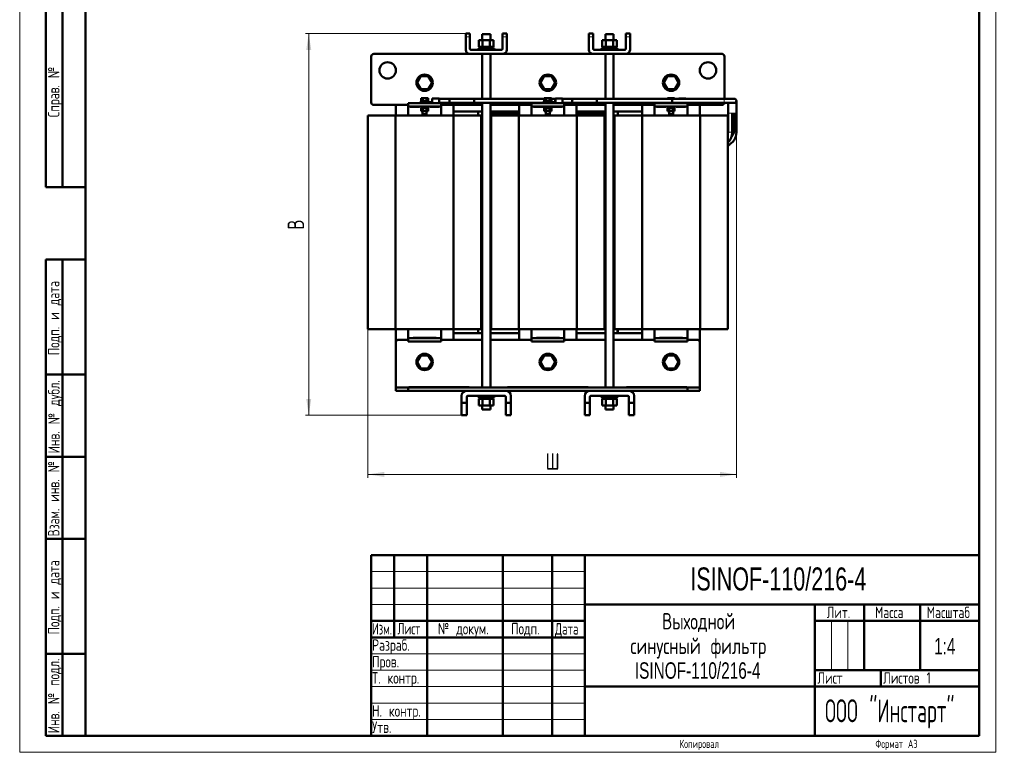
# Model space of a CAD drawing. Header units: millimetres. Extents: x 0 to 1198, y 0 to 1680.
# Tile 1 of 2: x 0 to 1198, y 0 to 892. Entities that reach past the tile are written whole.
import ezdxf

# ---------------------------------------------------------------- set-up
doc = ezdxf.new("R2010")
doc.units = ezdxf.units.MM
doc.header["$LTSCALE"] = 4
doc.linetypes.add('SLD-Сплошная', pattern=[0])
doc.styles.add('SLDTEXTSTYLE0', font='TXT', dxfattribs={"width": 0.7})
doc.styles.add('SLDTEXTSTYLE1', font='TXT', dxfattribs={"width": 0.7, "bigfont": 'bigfont'})
doc.styles.add('SLDTEXTSTYLE2', font='TXT', dxfattribs={"width": 0.705079, "bigfont": 'bigfont'})
doc.styles.add('SLDTEXTSTYLE3', font='TXT', dxfattribs={"width": 0.648852, "bigfont": 'bigfont'})
doc.styles.add('SLDTEXTSTYLE4', font='TXT', dxfattribs={"width": 0.632021, "bigfont": 'bigfont'})
doc.styles.add('SLDTEXTSTYLE5', font='TXT', dxfattribs={"width": 0.625377, "bigfont": 'bigfont'})
doc.styles.add('SLDTEXTSTYLE6', font='TXT', dxfattribs={"width": 0.583291, "bigfont": 'bigfont'})
doc.dimstyles.new('SLDDIMSTYLE0', dxfattribs={"dimtxt": 20, "dimasz": 20, "dimexe": 0, "dimexo": 0.0625, "dimgap": 5, "dimtad": 2, "dimdec": 1, "dimrnd": 1e-09, "dimzin": 12, "dimdsep": 46, "dimtxsty": 'SLDTEXTSTYLE0', "dimsah": 1, "dimcen": 0.09, "dimadec": 0, "dimazin": 3, "dimtfac": 1, "dimtdec": 3, "dimtofl": 0, "dimtmove": 0, "dimatfit": 3, "dimfxl": 0, "dimfrac": 2, "dimtolj": 1, "dimtzin": 12, "dimarcsym": 0})

# ---------------------------------------------------------------- blocks, each defined once
blk = doc.blocks.new('SW_NOTE_0')
at = {"color": 0, "linetype": 'Continuous', "lineweight": 0, "char_height": 20, "attachment_point": 2}
for s, insert, style in [('Выходной', (46.3, 25.7), 'SLDTEXTSTYLE1'), ('синусный фильтр', (45.9, -4.3), 'SLDTEXTSTYLE1'), ('ISINOF-110/216-4', (45.1, -34.3), 'SLDTEXTSTYLE0')]:
    blk.add_mtext(s, dxfattribs=dict(at, insert=insert, style=style))
blk = doc.blocks.new('_D')
at = {"color": 7, "linetype": 'SLD-Сплошная', "lineweight": 0}
for p, q in [((872.3, 778.2), (872.3, 334.4)), ((423.8, 515.3), (423.8, 334.4)), ((423.8, 338.4), (872.3, 338.4))]:
    blk.add_line(p, q, dxfattribs=at)
at = {"color": 7, "linetype": 'SLD-Сплошная', "lineweight": 18}
for points in [[(423.8, 338.4), (443.8, 335.3), (443.8, 341.5)], [(872.3, 338.4), (852.3, 341.5), (852.3, 335.3)]]:
    blk.add_solid(points, dxfattribs=at)
at = {"color": 7, "linetype": 'SLD-Сплошная', "lineweight": 18, "insert": (640.3, 364.2), "char_height": 20, "attachment_point": 1, "style": 'SLDTEXTSTYLE1'}
blk.add_mtext('Ш', dxfattribs=at)
blk = doc.blocks.new('_D_1')
at = {"color": 7, "linetype": 'SLD-Сплошная', "lineweight": 0}
for p, q in [((542.8, 875.3), (347.8, 875.3)), ((351.8, 410.4), (351.8, 875.3)), ((537.8, 410.4), (347.8, 410.4))]:
    blk.add_line(p, q, dxfattribs=at)
at = {"color": 7, "linetype": 'SLD-Сплошная', "lineweight": 18}
for points in [[(351.8, 875.3), (348.8, 855.3), (354.9, 855.3)], [(351.8, 410.4), (354.9, 430.4), (348.8, 430.4)]]:
    blk.add_solid(points, dxfattribs=at)
at = {"color": 7, "linetype": 'SLD-Сплошная', "lineweight": 18, "insert": (326.1, 636.4), "char_height": 20, "attachment_point": 1, "rotation": 90, "style": 'SLDTEXTSTYLE1'}
blk.add_mtext('В', dxfattribs=at)

msp = doc.modelspace()

# ---------------------------------------------------------------- linework, layer by layer
at = {"color": 7, "linetype": 'SLD-Сплошная', "lineweight": 18}
for p, q in [((0, 1680), (0, 0)), ((1188, 1680), (1188, 0)), ((428, 220), (688, 220)), ((428, 200), (688, 200)), ((428, 180), (688, 180)), ((988, 160), (988, 100)), ((1008, 160), (1008, 100)), ((428, 120), (688, 120)), ((428, 100), (688, 100)), ((428, 80), (688, 80)), ((428, 60), (688, 60)), ((428, 40), (688, 40)), ((0, 0), (1188, 0))]:
    msp.add_line(p, q, dxfattribs=at)
at = {"color": 7, "linetype": 'SLD-Сплошная', "lineweight": 50}
for p, q in [((80, 1660), (80, 20)), ((80, 1660), (80, 20)), ((1168, 20), (1168, 1660)), ((32, 688), (32, 1168)), ((32, 688), (32, 1168)), ((52, 688), (52, 1168)), ((52, 688), (52, 1168)), ((548.08, 875.3), (542.87, 875.3)), ((542.87, 871.14), (542.87, 875.3)), ((548.08, 871.14), (548.08, 875.3)), ((587.66, 871.14), (587.66, 875.3)), ((592.87, 875.3), (587.66, 875.3)), ((592.87, 871.14), (592.87, 875.3)), ((698.08, 875.3), (692.87, 875.3)), ((692.87, 871.14), (692.87, 875.3)), ((698.08, 871.14), (698.08, 875.3)), ((742.87, 875.3), (737.66, 875.3)), ((737.66, 871.14), (737.66, 875.3)), ((742.87, 871.14), (742.87, 875.3)), ((542.87, 871.14), (542.87, 855.55)), ((548.08, 856.6), (548.08, 871.14)), ((558.87, 859.16), (558.87, 867.16)), ((563.37, 867.16), (558.87, 867.16)), ((562.87, 874.35), (562.87, 867.16)), ((572.87, 874.35), (562.87, 874.35)), ((563.37, 859.16), (563.37, 867.16)), ((572.37, 867.16), (563.37, 867.16)), ((572.37, 859.16), (572.37, 867.16)), ((576.87, 867.16), (572.37, 867.16)), ((572.87, 867.16), (572.87, 874.35)), ((576.87, 859.16), (576.87, 867.16)), ((587.66, 871.14), (587.66, 856.6)), ((592.87, 855.55), (592.87, 871.14)), ((692.87, 871.14), (692.87, 855.55)), ((698.08, 856.6), (698.08, 871.14)), ((708.87, 859.16), (708.87, 867.16)), ((713.37, 867.16), (708.87, 867.16)), ((712.87, 874.35), (712.87, 867.16)), ((722.87, 874.35), (712.87, 874.35)), ((713.37, 859.16), (713.37, 867.16)), ((722.37, 867.16), (713.37, 867.16)), ((722.37, 859.16), (722.37, 867.16)), ((726.87, 867.16), (722.37, 867.16)), ((722.87, 867.16), (722.87, 874.35)), ((726.87, 859.16), (726.87, 867.16)), ((737.66, 871.14), (737.66, 856.6)), ((742.87, 855.55), (742.87, 871.14)), ((586.62, 855.55), (549.12, 855.55)), ((557.87, 857.16), (557.87, 855.56)), ((557.87, 857.16), (577.87, 857.16)), ((557.87, 855.56), (577.87, 855.56)), ((558.87, 859.16), (563.37, 859.16)), ((560.07, 859.16), (560.07, 857.16)), ((562.87, 855.56), (562.87, 855.55)), ((563.37, 859.16), (572.37, 859.16)), ((572.37, 859.16), (576.87, 859.16)), ((572.87, 855.55), (572.87, 855.56)), ((575.66, 857.16), (575.66, 859.16)), ((577.87, 855.56), (577.87, 857.16)), ((736.62, 855.55), (699.12, 855.55)), ((707.87, 857.16), (707.87, 855.56)), ((707.87, 857.16), (727.87, 857.16)), ((707.87, 855.56), (727.87, 855.56)), ((708.87, 859.16), (713.37, 859.16)), ((710.07, 859.16), (710.07, 857.16)), ((712.87, 855.56), (712.87, 855.55)), ((713.37, 859.16), (722.37, 859.16)), ((722.37, 859.16), (726.87, 859.16)), ((722.87, 855.55), (722.87, 855.56)), ((725.66, 857.16), (725.66, 859.16)), ((727.87, 855.56), (727.87, 857.16)), ((427.87, 847.35), (427.87, 791.35)), ((548.08, 850.35), (430.87, 850.35)), ((587.66, 850.35), (548.08, 850.35)), ((562.87, 850.35), (562.87, 795.78)), ((572.87, 795.78), (572.87, 850.35)), ((698.08, 850.35), (587.66, 850.35)), ((737.66, 850.35), (698.08, 850.35)), ((712.87, 850.35), (712.87, 795.78)), ((722.87, 795.78), (722.87, 850.35)), ((854.87, 850.35), (737.66, 850.35)), ((857.87, 795.78), (857.87, 847.35)), ((483.87, 815.35), (488.37, 823.14)), ((488.37, 807.55), (483.87, 815.35)), ((488.37, 823.14), (497.37, 823.14)), ((497.37, 823.14), (501.87, 815.35)), ((501.87, 815.35), (497.37, 807.55)), ((633.87, 815.35), (638.37, 823.14)), ((638.37, 807.55), (633.87, 815.35)), ((638.37, 823.14), (647.37, 823.14)), ((647.37, 823.14), (651.87, 815.35)), ((651.87, 815.35), (647.37, 807.55)), ((783.87, 815.35), (788.37, 823.14)), ((788.37, 807.55), (783.87, 815.35)), ((788.37, 823.14), (797.37, 823.14)), ((797.37, 823.14), (801.87, 815.35)), ((801.87, 815.35), (797.37, 807.55)), ((497.37, 807.55), (488.37, 807.55)), ((647.37, 807.55), (638.37, 807.55)), ((797.37, 807.55), (788.37, 807.55)), ((486.87, 791.65), (486.87, 790.85)), ((497.18, 791.65), (486.87, 791.65)), ((488.07, 792.69), (488.07, 791.92)), ((488.07, 792.69), (497.67, 792.69)), ((488.07, 791.92), (497.67, 791.92)), ((488.55, 796.59), (488.55, 792.75)), ((490.71, 796.59), (488.55, 796.59)), ((490.71, 792.75), (488.55, 792.75)), ((490.47, 791.92), (490.47, 791.65)), ((490.71, 792.75), (490.71, 796.59)), ((495.03, 796.59), (490.71, 796.59)), ((495.03, 792.75), (490.71, 792.75)), ((495.03, 792.75), (495.03, 796.59)), ((497.19, 796.59), (495.03, 796.59)), ((497.19, 792.75), (495.03, 792.75)), ((495.27, 791.65), (495.27, 791.92)), ((497.19, 792.75), (497.19, 796.59)), ((497.67, 791.92), (497.67, 792.69)), ((501.87, 792.25), (498.45, 791.76)), ((502.16, 791.65), (498.92, 791.07)), ((502.16, 795.78), (501.87, 795.78)), ((501.87, 795.78), (501.87, 791.82)), ((510.67, 796.24), (502.17, 796.24)), ((510.67, 795.78), (510.67, 796.24)), ((510.67, 796.24), (510.67, 795.77)), ((510.67, 796.24), (510.67, 796.24)), ((522.87, 795.78), (510.67, 795.78)), ((552.87, 795.78), (522.87, 795.78)), ((638.55, 795.78), (552.87, 795.78)), ((636.87, 791.65), (636.87, 790.85)), ((647.18, 791.65), (636.87, 791.65)), ((638.07, 792.69), (638.07, 791.92)), ((638.07, 792.69), (647.67, 792.69)), ((638.07, 791.92), (647.67, 791.92)), ((638.55, 796.59), (638.55, 792.75)), ((640.71, 796.59), (638.55, 796.59)), ((640.71, 792.75), (638.55, 792.75)), ((640.47, 791.92), (640.47, 791.65)), ((640.71, 792.75), (640.71, 796.59)), ((645.03, 796.59), (640.71, 796.59)), ((645.03, 792.75), (640.71, 792.75)), ((645.03, 792.75), (645.03, 796.59)), ((647.19, 796.59), (645.03, 796.59)), ((647.19, 792.75), (645.03, 792.75)), ((645.27, 791.65), (645.27, 791.92)), ((647.19, 792.75), (647.19, 796.59)), ((651.87, 795.78), (647.19, 795.78)), ((647.67, 791.92), (647.67, 792.69)), ((651.87, 792.25), (648.45, 791.76)), ((652.16, 791.65), (648.92, 791.07)), ((652.16, 795.78), (651.87, 795.78)), ((651.87, 795.78), (651.87, 791.82)), ((660.67, 796.24), (652.17, 796.24)), ((660.67, 796.24), (660.67, 796.24)), ((660.67, 795.78), (660.67, 796.24)), ((660.67, 796.24), (660.67, 795.77)), ((672.87, 795.78), (660.67, 795.78)), ((702.87, 795.78), (672.87, 795.78)), ((794.05, 795.78), (702.87, 795.78)), ((788.55, 795.78), (744.05, 795.78)), ((788.55, 796.59), (788.55, 795.78)), ((790.71, 796.59), (788.55, 796.59)), ((790.71, 795.78), (790.71, 796.59)), ((795.03, 796.59), (790.71, 796.59)), ((857.32, 795.78), (794.05, 795.78)), ((794.05, 790.78), (794.05, 795.78)), ((795.03, 795.78), (795.03, 796.59)), ((797.19, 796.59), (795.03, 796.59)), ((797.19, 795.78), (797.19, 796.59)), ((810.67, 796.24), (802.17, 796.24)), ((810.67, 795.78), (810.67, 796.24)), ((810.67, 796.24), (810.67, 795.78)), ((810.67, 796.24), (810.67, 796.24)), ((867.32, 795.78), (857.32, 795.78)), ((869.82, 795.78), (867.33, 795.78)), ((872.32, 778.28), (872.32, 793.28)), ((430.87, 788.35), (472.87, 788.35)), ((457.87, 788.35), (457.87, 775.35)), ((472.87, 790.35), (512.87, 790.35)), ((472.87, 790.35), (472.87, 786.35)), ((472.87, 786.35), (512.87, 786.35)), ((472.87, 785.35), (472.87, 786.35)), ((472.87, 785.35), (472.87, 775.35)), ((486.87, 790.85), (496.93, 790.85)), ((488.07, 786.27), (488.07, 785.5)), ((497.67, 786.27), (488.07, 786.27)), ((497.67, 785.5), (488.07, 785.5)), ((488.55, 784.54), (488.55, 780.7)), ((490.71, 784.54), (488.55, 784.54)), ((488.55, 780.7), (490.71, 780.7)), ((489.13, 785.5), (489.13, 784.54)), ((490.47, 790.85), (490.47, 790.35)), ((490.47, 786.35), (490.47, 786.27)), ((490.47, 780.7), (490.47, 777.19)), ((490.71, 784.54), (490.71, 780.7)), ((495.03, 784.54), (490.71, 784.54)), ((490.71, 780.7), (495.03, 780.7)), ((495.03, 784.54), (495.03, 780.7)), ((497.19, 784.54), (495.03, 784.54)), ((495.03, 780.7), (497.19, 780.7)), ((495.27, 790.35), (495.27, 790.85)), ((495.27, 786.27), (495.27, 786.35)), ((495.27, 777.19), (495.27, 780.7)), ((496.61, 784.54), (496.61, 785.5)), ((497.19, 784.54), (497.19, 780.7)), ((497.65, 790.85), (497.65, 790.85)), ((497.65, 790.85), (497.67, 790.85)), ((497.67, 785.5), (497.67, 786.27)), ((498.2, 790.94), (498.78, 790.8)), ((498.71, 790.81), (498.78, 790.8)), ((498.78, 790.8), (502.19, 790.64)), ((502.17, 790.65), (510.67, 790.65)), ((510.67, 790.78), (522.87, 790.78)), ((512.87, 790.35), (512.87, 786.35)), ((512.87, 788.35), (562.87, 788.35)), ((512.87, 786.35), (512.87, 785.35)), ((512.87, 785.35), (512.87, 775.35)), ((522.87, 790.78), (552.87, 790.78)), ((527.87, 775.35), (527.87, 788.35)), ((562.87, 780.35), (527.87, 780.35)), ((552.87, 790.78), (640.47, 790.78)), ((557.87, 780.35), (557.87, 775.35)), ((562.87, 790.78), (562.87, 444.35)), ((572.87, 444.35), (572.87, 790.78)), ((572.87, 788.35), (622.87, 788.35)), ((607.87, 780.35), (572.87, 780.35)), ((607.87, 788.35), (607.87, 775.35)), ((622.87, 790.35), (622.87, 786.35)), ((622.87, 790.35), (662.87, 790.35)), ((622.87, 786.35), (662.87, 786.35)), ((622.87, 785.35), (622.87, 786.35)), ((622.87, 785.35), (622.87, 775.35)), ((636.87, 790.85), (646.93, 790.85)), ((638.07, 786.27), (638.07, 785.5)), ((647.67, 786.27), (638.07, 786.27)), ((647.67, 785.5), (638.07, 785.5)), ((638.55, 784.54), (638.55, 780.7)), ((640.71, 784.54), (638.55, 784.54)), ((638.55, 780.7), (640.71, 780.7)), ((640.47, 790.85), (640.47, 790.35)), ((640.47, 786.35), (640.47, 786.27)), ((640.47, 785.5), (640.47, 784.54)), ((640.47, 780.7), (640.47, 777.19)), ((640.71, 784.54), (640.71, 780.7)), ((645.03, 784.54), (640.71, 784.54)), ((640.71, 780.7), (645.03, 780.7)), ((645.03, 784.54), (645.03, 780.7)), ((647.19, 784.54), (645.03, 784.54)), ((645.03, 780.7), (647.19, 780.7)), ((645.27, 790.35), (645.27, 790.85)), ((645.27, 790.78), (649.19, 790.78)), ((645.27, 786.27), (645.27, 786.35)), ((645.27, 784.54), (645.27, 785.5)), ((645.27, 777.19), (645.27, 780.7)), ((647.19, 784.54), (647.19, 780.7)), ((648.2, 790.94), (647.65, 790.85)), ((647.65, 790.85), (647.65, 790.85)), ((647.67, 790.85), (647.68, 790.85)), ((647.67, 785.5), (647.67, 786.27)), ((647.69, 790.85), (648.24, 790.94)), ((648.2, 790.94), (648.78, 790.8)), ((648.24, 790.94), (648.78, 790.8)), ((648.78, 790.8), (652.19, 790.64)), ((652.17, 790.65), (660.67, 790.65)), ((660.67, 790.78), (672.87, 790.78)), ((662.87, 790.35), (662.87, 786.35)), ((662.87, 788.35), (712.87, 788.35)), ((662.87, 786.35), (662.87, 785.35)), ((662.87, 785.35), (662.87, 775.35)), ((672.87, 790.78), (702.87, 790.78)), ((677.87, 775.35), (677.87, 788.35)), ((712.87, 780.35), (677.87, 780.35)), ((702.87, 790.78), (794.05, 790.78)), ((712.87, 790.78), (712.87, 444.35)), ((722.87, 444.35), (722.87, 790.78)), ((722.87, 788.35), (772.87, 788.35)), ((757.87, 780.35), (722.87, 780.35)), ((727.87, 775.35), (727.87, 780.35)), ((757.87, 788.35), (757.87, 775.35)), ((772.87, 790.35), (772.87, 786.35)), ((772.87, 790.35), (812.87, 790.35)), ((772.87, 786.35), (812.87, 786.35)), ((772.87, 785.35), (772.87, 786.35)), ((772.87, 785.35), (772.87, 775.35)), ((788.07, 786.27), (788.07, 785.5)), ((797.67, 786.27), (788.07, 786.27)), ((797.67, 785.5), (788.07, 785.5)), ((788.55, 784.54), (788.55, 780.7)), ((790.71, 784.54), (788.55, 784.54)), ((788.55, 780.7), (790.71, 780.7)), ((789.13, 785.5), (789.13, 784.54)), ((790.47, 790.78), (790.47, 790.35)), ((790.47, 786.35), (790.47, 786.27)), ((790.47, 780.7), (790.47, 777.19)), ((790.71, 784.54), (790.71, 780.7)), ((795.03, 784.54), (790.71, 784.54)), ((790.71, 780.7), (795.03, 780.7)), ((794.05, 790.78), (857.32, 790.78)), ((795.03, 784.54), (795.03, 780.7)), ((797.19, 784.54), (795.03, 784.54)), ((795.03, 780.7), (797.19, 780.7)), ((795.27, 790.78), (799.19, 790.78)), ((795.27, 790.35), (795.27, 790.78)), ((795.27, 786.27), (795.27, 786.35)), ((795.27, 777.19), (795.27, 780.7)), ((796.61, 784.54), (796.61, 785.5)), ((797.19, 784.54), (797.19, 780.7)), ((797.67, 785.5), (797.67, 786.27)), ((799.19, 790.78), (802.19, 790.64)), ((802.17, 790.65), (810.67, 790.65)), ((810.67, 790.78), (814.05, 790.78)), ((812.87, 790.35), (812.87, 786.35)), ((812.87, 788.35), (854.87, 788.35)), ((812.87, 786.35), (812.87, 785.35)), ((812.87, 785.35), (812.87, 775.35)), ((814.05, 790.78), (859.82, 790.78)), ((827.87, 775.35), (827.87, 788.35)), ((857.32, 790.78), (867.3, 790.78)), ((859.82, 790.78), (869.82, 790.78)), ((862.32, 790.78), (862.32, 778.28)), ((423.84, 775.35), (423.84, 515.35)), ((423.84, 775.35), (457.61, 775.35)), ((457.61, 775.35), (457.61, 515.35)), ((457.61, 775.35), (528.12, 775.35)), ((490.47, 777.19), (495.27, 777.19)), ((528.12, 775.35), (528.12, 515.35)), ((528.12, 775.35), (561.89, 775.35)), ((561.89, 515.35), (561.89, 775.35)), ((572.87, 777.99), (607.87, 777.99)), ((573.84, 771.49), (572.87, 771.49)), ((573.84, 775.35), (573.84, 515.35)), ((573.84, 775.35), (607.61, 775.35)), ((607.61, 775.35), (607.61, 515.35)), ((607.61, 775.35), (678.12, 775.35)), ((640.47, 777.19), (645.27, 777.19)), ((677.87, 777.99), (712.87, 777.99)), ((678.12, 775.35), (678.12, 515.35)), ((678.12, 775.35), (711.89, 775.35)), ((711.89, 515.35), (711.89, 775.35)), ((712.87, 771.49), (711.89, 771.49)), ((723.84, 775.35), (723.84, 515.35)), ((723.84, 775.35), (757.61, 775.35)), ((757.61, 775.35), (757.61, 515.35)), ((757.61, 775.35), (828.12, 775.35)), ((790.47, 777.19), (795.27, 777.19)), ((828.12, 775.35), (828.12, 515.35)), ((828.12, 775.35), (861.89, 775.35)), ((861.89, 515.35), (861.89, 775.35)), ((862.32, 778.28), (862.32, 755.05)), ((867.32, 755.05), (867.32, 778.28)), ((869.82, 759.38), (869.82, 778.28)), ((872.32, 755.05), (872.32, 778.28)), ((572.87, 761.49), (573.84, 761.49)), ((573.84, 760.99), (572.87, 760.99)), ((572.87, 760.49), (573.84, 760.49)), ((711.89, 761.49), (712.87, 761.49)), ((712.87, 760.99), (711.89, 760.99)), ((711.89, 760.49), (712.87, 760.49)), ((573.84, 751.49), (572.87, 751.49)), ((573.84, 750.49), (572.87, 750.49)), ((712.87, 751.49), (711.89, 751.49)), ((712.87, 750.49), (711.89, 750.49)), ((712.32, 746.88), (711.89, 746.88)), ((712.87, 746.88), (711.89, 746.88)), ((712.32, 742.61), (712.32, 746.88)), ((723.84, 746.88), (722.87, 746.88)), ((562.87, 740.89), (561.89, 740.89)), ((562.87, 737.56), (561.89, 737.56)), ((562.87, 734.98), (561.89, 734.98)), ((562.87, 734.89), (561.89, 734.89)), ((573.84, 742.69), (572.87, 742.69)), ((573.84, 740.89), (572.87, 740.89)), ((573.84, 737.56), (572.87, 737.56)), ((573.84, 734.98), (572.87, 734.98)), ((573.84, 734.89), (572.87, 734.89)), ((712.87, 742.61), (711.89, 742.61)), ((712.87, 737.56), (711.89, 737.56)), ((712.87, 734.98), (711.89, 734.98)), ((712.87, 734.89), (711.89, 734.89)), ((712.32, 737.56), (712.32, 742.55)), ((712.32, 737.61), (712.87, 737.61)), ((712.32, 737.57), (712.5, 737.56)), ((723.84, 742.6), (722.87, 742.6)), ((722.87, 737.6), (723.84, 737.6)), ((723.84, 737.56), (722.87, 737.56)), ((723.84, 734.98), (722.87, 734.98)), ((723.84, 734.89), (722.87, 734.89)), ((32, 688), (80, 688)), ((32, 20), (32, 600)), ((32, 600), (80, 600)), ((52, 20), (52, 600)), ((561.89, 540.89), (562.87, 540.89)), ((561.89, 540.8), (562.87, 540.8)), ((572.87, 540.89), (573.84, 540.89)), ((572.87, 540.8), (573.84, 540.8)), ((711.89, 540.89), (712.87, 540.89)), ((711.89, 540.8), (712.87, 540.8)), ((722.87, 540.89), (723.84, 540.89)), ((722.87, 540.8), (723.84, 540.8)), ((561.89, 538.22), (562.87, 538.22)), ((572.87, 538.22), (573.84, 538.22)), ((711.89, 538.22), (712.87, 538.22)), ((722.87, 538.22), (723.84, 538.22)), ((423.84, 515.35), (457.61, 515.35)), ((457.61, 515.35), (528.12, 515.35)), ((457.87, 515.35), (457.87, 499.35)), ((472.87, 515.35), (472.87, 505.35)), ((472.87, 505.35), (472.87, 504.35)), ((472.87, 504.35), (512.87, 504.35)), ((472.87, 504.35), (472.87, 500.35)), ((512.87, 515.35), (512.87, 505.35)), ((512.87, 505.35), (512.87, 504.35)), ((512.87, 500.35), (512.87, 504.35)), ((527.87, 502.35), (527.87, 515.35)), ((527.87, 510.35), (562.87, 510.35)), ((528.12, 515.35), (561.89, 515.35)), ((557.87, 510.35), (557.87, 515.35)), ((557.92, 515.35), (557.92, 510.39)), ((572.87, 510.35), (607.87, 510.35)), ((573.84, 515.35), (607.61, 515.35)), ((607.61, 515.35), (678.12, 515.35)), ((607.87, 515.35), (607.87, 502.35)), ((622.87, 515.35), (622.87, 505.35)), ((622.87, 505.35), (622.87, 504.35)), ((622.87, 504.35), (662.87, 504.35)), ((622.87, 504.35), (622.87, 500.35)), ((662.87, 515.35), (662.87, 505.35)), ((662.87, 505.35), (662.87, 504.35)), ((662.87, 500.35), (662.87, 504.35)), ((677.87, 502.35), (677.87, 515.35)), ((677.87, 510.35), (712.87, 510.35)), ((678.12, 515.35), (711.89, 515.35)), ((722.87, 510.35), (757.87, 510.35)), ((723.84, 515.35), (757.61, 515.35)), ((727.82, 510.39), (727.82, 515.35)), ((727.87, 515.35), (727.87, 510.35)), ((757.61, 515.35), (828.12, 515.35)), ((757.87, 515.35), (757.87, 502.35)), ((772.87, 515.35), (772.87, 505.35)), ((772.87, 505.35), (772.87, 504.35)), ((772.87, 504.35), (812.87, 504.35)), ((772.87, 504.35), (772.87, 500.35)), ((812.87, 515.35), (812.87, 505.35)), ((812.87, 505.35), (812.87, 504.35)), ((812.87, 500.35), (812.87, 504.35)), ((827.87, 499.35), (827.87, 515.35)), ((828.12, 515.35), (861.89, 515.35)), ((457.87, 499.35), (457.87, 445.35)), ((472.87, 502.35), (460.87, 502.35)), ((472.87, 500.35), (512.87, 500.35)), ((562.87, 502.35), (512.87, 502.35)), ((622.87, 502.35), (572.87, 502.35)), ((622.87, 500.35), (662.87, 500.35)), ((712.87, 502.35), (662.87, 502.35)), ((772.87, 502.35), (722.87, 502.35)), ((772.87, 500.35), (812.87, 500.35)), ((824.87, 502.35), (812.87, 502.35)), ((827.87, 445.35), (827.87, 499.35)), ((483.87, 475.35), (488.37, 483.14)), ((488.37, 483.14), (497.37, 483.14)), ((497.37, 483.14), (501.87, 475.35)), ((633.87, 475.35), (638.37, 483.14)), ((638.37, 483.14), (647.37, 483.14)), ((647.37, 483.14), (651.87, 475.35)), ((783.87, 475.35), (788.37, 483.14)), ((788.37, 483.14), (797.37, 483.14)), ((797.37, 483.14), (801.87, 475.35)), ((488.37, 467.55), (483.87, 475.35)), ((497.37, 467.55), (488.37, 467.55)), ((501.87, 475.35), (497.37, 467.55)), ((638.37, 467.55), (633.87, 475.35)), ((647.37, 467.55), (638.37, 467.55)), ((651.87, 475.35), (647.37, 467.55)), ((788.37, 467.55), (783.87, 475.35)), ((797.37, 467.55), (788.37, 467.55)), ((801.87, 475.35), (797.37, 467.55)), ((80, 460), (32, 460)), ((457.87, 444.35), (457.87, 440.35)), ((457.87, 444.35), (472.87, 444.35)), ((472.87, 440.35), (472.87, 444.35)), ((472.87, 444.35), (812.87, 444.35)), ((812.87, 444.35), (812.87, 440.35)), ((827.87, 444.35), (812.87, 444.35)), ((827.87, 445.35), (827.87, 444.35)), ((827.87, 444.35), (827.87, 440.35)), ((457.87, 440.35), (472.87, 440.35)), ((472.87, 440.35), (544.12, 440.35)), ((537.87, 434.1), (537.87, 425.4)), ((544.12, 440.35), (591.62, 440.35)), ((544.12, 425.4), (544.12, 432.85)), ((545.37, 434.1), (590.37, 434.1)), ((557.87, 434.05), (557.87, 432.45)), ((577.87, 434.05), (557.87, 434.05)), ((577.87, 432.45), (557.87, 432.45)), ((560.07, 432.45), (560.07, 430.45)), ((562.87, 434.1), (562.87, 434.05)), ((572.87, 434.05), (572.87, 434.1)), ((575.66, 430.45), (575.66, 432.45)), ((577.87, 432.45), (577.87, 434.05)), ((591.62, 440.35), (694.12, 440.35)), ((591.62, 432.85), (591.62, 425.4)), ((597.87, 425.4), (597.87, 434.1)), ((687.87, 434.1), (687.87, 425.4)), ((694.12, 440.35), (741.62, 440.35)), ((694.12, 425.4), (694.12, 432.85)), ((695.37, 434.1), (740.37, 434.1)), ((707.87, 434.05), (707.87, 432.45)), ((727.87, 434.05), (707.87, 434.05)), ((727.87, 432.45), (707.87, 432.45)), ((710.07, 432.45), (710.07, 430.45)), ((712.87, 434.1), (712.87, 434.05)), ((722.87, 434.05), (722.87, 434.1)), ((725.66, 430.45), (725.66, 432.45)), ((727.87, 432.45), (727.87, 434.05)), ((741.62, 440.35), (812.87, 440.35)), ((741.62, 432.85), (741.62, 425.4)), ((747.87, 425.4), (747.87, 434.1)), ((812.87, 440.35), (827.87, 440.35)), ((537.87, 425.4), (544.12, 425.4)), ((537.87, 425.4), (537.87, 410.4)), ((544.12, 425.4), (544.12, 410.4)), ((558.87, 430.45), (558.87, 422.45)), ((563.37, 430.45), (558.87, 430.45)), ((558.87, 422.45), (563.37, 422.45)), ((562.87, 422.45), (562.87, 417.35)), ((563.37, 430.45), (563.37, 422.45)), ((572.37, 430.45), (563.37, 430.45)), ((563.37, 422.45), (572.37, 422.45)), ((572.37, 430.45), (572.37, 422.45)), ((576.87, 430.45), (572.37, 430.45)), ((572.37, 422.45), (576.87, 422.45)), ((572.87, 417.35), (572.87, 422.45)), ((576.87, 430.45), (576.87, 422.45)), ((591.62, 425.4), (591.62, 410.4)), ((591.62, 425.4), (597.87, 425.4)), ((597.87, 425.4), (597.87, 410.4)), ((687.87, 425.4), (694.12, 425.4)), ((687.87, 410.4), (687.87, 425.4)), ((694.12, 425.4), (694.12, 410.4)), ((708.87, 430.45), (708.87, 422.45)), ((713.37, 430.45), (708.87, 430.45)), ((708.87, 422.45), (713.37, 422.45)), ((712.87, 422.45), (712.87, 417.35)), ((713.37, 430.45), (713.37, 422.45)), ((722.37, 430.45), (713.37, 430.45)), ((713.37, 422.45), (722.37, 422.45)), ((722.37, 430.45), (722.37, 422.45)), ((726.87, 430.45), (722.37, 430.45)), ((722.37, 422.45), (726.87, 422.45)), ((722.87, 417.35), (722.87, 422.45)), ((726.87, 430.45), (726.87, 422.45)), ((741.62, 410.4), (741.62, 425.4)), ((741.62, 425.4), (747.87, 425.4)), ((747.87, 425.4), (747.87, 410.4)), ((537.87, 410.4), (544.12, 410.4)), ((562.87, 417.35), (572.87, 417.35)), ((591.62, 410.4), (597.87, 410.4)), ((687.87, 410.4), (694.12, 410.4)), ((712.87, 417.35), (722.87, 417.35)), ((741.62, 410.4), (747.87, 410.4)), ((80, 360), (32, 360)), ((80, 260), (32, 260)), ((428, 240), (1168, 240)), ((428, 240), (428, 20)), ((456, 140), (456, 240)), ((496, 240), (496, 20)), ((588, 240), (588, 20)), ((648, 240), (648, 20)), ((688, 240), (688, 20)), ((688, 180), (1168, 180)), ((968, 180), (968, 20)), ((1028, 180), (1028, 100)), ((1096, 180), (1096, 100)), ((428, 160), (688, 160)), ((968, 160), (1168, 160)), ((428, 140), (688, 140)), ((32, 120), (80, 120)), ((968, 100), (1168, 100)), ((1048, 100), (1048, 80)), ((688, 80), (1168, 80)), ((32, 20), (80, 20)), ((80, 20), (1168, 20))]:
    msp.add_line(p, q, dxfattribs=at)
at = {"color": 8, "linetype": 'SLD-Сплошная', "lineweight": 18}
for p, q in [((547.29, 871.14), (543.65, 871.14)), ((592.09, 871.14), (588.44, 871.14)), ((697.29, 871.14), (693.65, 871.14)), ((742.09, 871.14), (738.44, 871.14)), ((496.95, 790.89), (497.17, 791.6)), ((498.7, 791.03), (497.83, 790.88)), ((498.49, 791.7), (498.63, 791.46)), ((646.95, 790.89), (647.17, 791.6)), ((648.78, 791.05), (648.3, 790.96)), ((648.49, 791.7), (648.63, 791.46)), ((857.32, 795.78), (857.32, 790.78)), ((486.69, 785.35), (475.31, 785.35)), ((510.43, 785.35), (499.05, 785.35)), ((637.83, 785.35), (625.51, 785.35)), ((647.69, 790.85), (647.69, 790.85)), ((660.23, 785.35), (647.91, 785.35)), ((786.69, 785.35), (775.31, 785.35)), ((810.43, 785.35), (799.05, 785.35)), ((862.32, 778.28), (864.82, 778.28)), ((864.82, 778.28), (867.32, 778.28)), ((867.32, 778.28), (869.82, 778.28)), ((869.82, 778.28), (872.32, 778.28)), ((862.32, 755.05), (867.32, 755.05)), ((867.32, 759.38), (869.82, 759.38)), ((869.27, 755.05), (872.32, 755.05)), ((562.87, 739.89), (561.89, 739.89)), ((573.84, 739.89), (572.87, 739.89)), ((561.89, 542.89), (562.87, 542.89)), ((572.87, 542.89), (573.84, 542.89)), ((711.89, 542.89), (712.87, 542.89)), ((722.87, 542.89), (723.84, 542.89)), ((478.87, 505.35), (506.87, 505.35)), ((557.9, 510.39), (557.87, 510.39)), ((628.87, 505.35), (656.87, 505.35)), ((727.87, 510.39), (727.84, 510.39)), ((778.87, 505.35), (806.87, 505.35)), ((473.62, 445.35), (547.12, 445.35)), ((593.87, 445.35), (691.87, 445.35)), ((738.62, 445.35), (812.12, 445.35))]:
    msp.add_line(p, q, dxfattribs=at)
at = {"color": 7, "linetype": 'SLD-Сплошная', "lineweight": 50, "flags": 128}
for points in [[(510.67, 790.78), (510.67, 790.69), (510.66, 790.69), (510.66, 791.06), (510.66, 791.73), (510.65, 792.64), (510.65, 793.65), (510.66, 794.64), (510.66, 795.46), (510.66, 796.02), (510.67, 796.24), (510.67, 796.24)], [(510.67, 796.24), (510.67, 796.02), (510.67, 795.78)], [(660.67, 790.78), (660.67, 790.69), (660.66, 790.69), (660.66, 791.06), (660.66, 791.73), (660.65, 792.64), (660.65, 793.65), (660.66, 794.64), (660.66, 795.46), (660.66, 796.02), (660.67, 796.24), (660.67, 796.24)], [(660.67, 796.24), (660.67, 796.02), (660.67, 795.78)], [(794.05, 795.78), (794.05, 795.59), (794.05, 795.05), (794.05, 794.23), (794.05, 793.28)], [(794.05, 793.28), (794.05, 792.32), (794.05, 791.51), (794.05, 790.97), (794.05, 790.78)], [(802.17, 796.24), (802.16, 796.11), (802.16, 795.78)], [(810.66, 795.78), (810.66, 796.02), (810.67, 796.24)], [(810.67, 796.24), (810.67, 796.02), (810.67, 795.78)], [(810.67, 790.78), (810.67, 790.69), (810.66, 790.69), (810.66, 790.78)], [(862.32, 755.05), (862.13, 752.88), (861.89, 751.81)], [(457.87, 444.35), (457.87, 444.36), (457.87, 444.42), (457.87, 444.51), (457.87, 444.64), (457.87, 444.79), (457.87, 444.96), (457.87, 445.15), (457.87, 445.35)]]:
    msp.add_lwpolyline(points, dxfattribs=at)
at = {"color": 7, "linetype": 'SLD-Сплошная', "lineweight": 50}
for centre in [(447.87, 830.35), (837.87, 830.35), (492.87, 815.35), (642.87, 815.35), (792.87, 815.35), (492.87, 475.35), (642.87, 475.35), (792.87, 475.35)]:
    msp.add_circle(centre, 10, dxfattribs=at)
for centre, radius, start, end in [((548.08, 855.55), 5.21, 180, 270), ((549.12, 856.6), 1.04, 180, 270), ((586.62, 856.6), 1.04, 270, 0), ((587.66, 855.55), 5.21, 270, 0), ((698.08, 855.55), 5.21, 180, 270), ((699.12, 856.6), 1.04, 180, 270), ((736.62, 856.6), 1.04, 270, 0), ((737.66, 855.55), 5.21, 270, 0), ((430.87, 847.35), 3, 90, 180), ((854.87, 847.35), 3, 0, 90), ((430.87, 791.35), 3, 180, 270), ((786.73, 793.35), 284.58, 179.41792, 180.34367), ((936.73, 793.35), 284.58, 179.41792, 180.34367), ((869.82, 793.28), 2.5, 270, 90), ((854.87, 791.35), 3, 270, 349.09465), ((849.82, 755.05), 17.5, 313.6242, 0), ((854.82, 755.05), 17.5, 293.8417, 0), ((852.32, 759.38), 17.5, 321.78679, 0), ((460.87, 499.35), 3, 90, 180), ((824.87, 499.35), 3, 0, 90), ((544.12, 434.1), 6.25, 90, 180), ((545.37, 432.85), 1.25, 90, 180), ((590.37, 432.85), 1.25, 0, 90), ((591.62, 434.1), 6.25, 0, 90), ((694.12, 434.1), 6.25, 90, 180), ((695.37, 432.85), 1.25, 90, 180), ((740.37, 432.85), 1.25, 0, 90), ((741.62, 434.1), 6.25, 0, 90)]:
    msp.add_arc(centre, radius, start, end, dxfattribs=at)
for centre, start_param, end_param in [((522.87, 793.28), 3.1415927, 6.2831853), ((552.87, 793.28), 4.712389, 6.2831853), ((552.87, 793.28), 3.1415927, 4.712389), ((672.87, 793.28), 0, 1.5707963), ((672.87, 793.28), 1.5707963, 3.1415927), ((702.87, 793.28), 0, 3.1415927)]:
    msp.add_ellipse(centre, major_axis=(0, 2.5), ratio=0.0990195, start_param=start_param, end_param=end_param, dxfattribs=at)
for points in [[(497.18, 791.65), (497.33, 791.65), (497.48, 791.65), (497.65, 791.65)], [(497.65, 791.65), (497.9, 791.68), (498.16, 791.72), (498.45, 791.76)], [(498.88, 791.06), (498.44, 790.99), (498.03, 790.92), (497.65, 790.85)], [(498.45, 791.76), (498.45, 791.76), (498.45, 791.76), (498.45, 791.76)], [(498.92, 791.07), (498.9, 791.07), (498.89, 791.07), (498.88, 791.06)], [(647.18, 791.65), (647.33, 791.65), (647.48, 791.65), (647.65, 791.65)], [(647.65, 791.65), (647.9, 791.68), (648.16, 791.72), (648.45, 791.76)], [(648.88, 791.06), (648.44, 790.99), (648.03, 790.92), (647.65, 790.85)], [(648.45, 791.76), (648.45, 791.76), (648.45, 791.76), (648.45, 791.76)], [(648.92, 791.07), (648.9, 791.07), (648.89, 791.07), (648.88, 791.06)], [(496.93, 790.85), (497.16, 790.85), (497.4, 790.85), (497.65, 790.85)], [(646.93, 790.85), (647.16, 790.85), (647.4, 790.85), (647.65, 790.85)]]:
    msp.add_open_spline(points, degree=3, dxfattribs=at)
for points, knots in [([(502.17, 790.65), (502.17, 790.66), (502.16, 790.68), (502.16, 790.89), (502.16, 791.2), (502.16, 791.5), (502.16, 791.65)], [0, 0, 0, 0, 0.2498138, 0.4998759, 0.7499379, 1, 1, 1, 1]), ([(652.17, 790.65), (652.17, 790.66), (652.16, 790.68), (652.16, 790.89), (652.16, 791.2), (652.16, 791.5), (652.16, 791.65)], [0, 0, 0, 0, 0.2498138, 0.4998759, 0.7499379, 1, 1, 1, 1]), ([(572.87, 540.89), (572.94, 540.89), (573.24, 540.89), (573.55, 540.89), (573.78, 540.89)], [0, 0, 0, 0, 0.2413938, 1, 1, 1, 1])]:
    msp.add_open_spline(points, degree=3, knots=knots, dxfattribs=at)

# ---------------------------------------------------------------- block references
at = {"color": 7, "linetype": 'Continuous', "lineweight": 0}
msp.add_blockref('SW_NOTE_0', (780.11, 143.9), dxfattribs=at)

# ---------------------------------------------------------------- texts
at = {"color": 7, "linetype": 'Continuous', "lineweight": 0, "char_height": 14, "attachment_point": 2, "rotation": 90, "style": 'SLDTEXTSTYLE1'}
for s, insert in [('Справ. №', (34.41, 804.04)), ('Подп. и дата', (34.41, 528.7)), ('Инв. № дубл.', (34.65, 408.54)), ('Взам. инв. №', (34.41, 308.81)), ('Подп. и дата', (34.41, 188.7)), ('Инв. № подл.', (34.41, 68.71))]:
    msp.add_mtext(s, dxfattribs=dict(at, insert=insert))
at = {"color": 7, "linetype": 'Continuous', "lineweight": 0}
for s, insert, char_height, attachment_point, style in [('ISINOF-110/216-4', (923.46, 225.11), 28, 2, 'SLDTEXTSTYLE0'), ('Лит.', (996.63, 177.35), 14, 2, 'SLDTEXTSTYLE1'), ('Масса', (1058.44, 177.35), 14, 2, 'SLDTEXTSTYLE1'), ('Масштаб', (1130.38, 177.35), 14, 2, 'SLDTEXTSTYLE2'), ('Изм.', (441.09, 157.35), 14, 2, 'SLDTEXTSTYLE5'), ('Лист', (473.82, 157.59), 14, 2, 'SLDTEXTSTYLE4'), ('№ докум.', (539.95, 157.59), 14, 2, 'SLDTEXTSTYLE1'), ('Подп.', (615.51, 157.59), 14, 2, 'SLDTEXTSTYLE1'), ('Дата', (665.87, 157.35), 14, 2, 'SLDTEXTSTYLE3'), ('Разраб.', (429, 137.59), 14, 1, 'SLDTEXTSTYLE1'), ('1:4', (1125.96, 139.15), 20, 2, 'SLDTEXTSTYLE0'), ('Пров.', (429, 117.35), 14, 1, 'SLDTEXTSTYLE1'), ('Т. контр.', (429, 97.59), 14, 1, 'SLDTEXTSTYLE1'), ('Лист', (971, 97.59), 14, 1, 'SLDTEXTSTYLE1'), ('Листов 1', (1051, 97.59), 14, 1, 'SLDTEXTSTYLE1'), ('ООО "Инстарт"', (1059.07, 64.56), 28, 2, 'SLDTEXTSTYLE6'), ('Н. контр.', (429, 57.35), 14, 1, 'SLDTEXTSTYLE1'), ('Утв.', (429, 37.59), 14, 1, 'SLDTEXTSTYLE1'), ('Копировал', (827.22, 15.29), 10, 2, 'SLDTEXTSTYLE1'), ('Формат А3', (1067.24, 15.29), 10, 2, 'SLDTEXTSTYLE1')]:
    msp.add_mtext(s, dxfattribs=dict(at, insert=insert, char_height=char_height, attachment_point=attachment_point, style=style))

# ---------------------------------------------------------------- dimensions: what is measured, and where the dimension line sits
at = {"color": 7, "linetype": 'SLD-Сплошная', "lineweight": 18}
dim = msp.add_linear_dim(base=(351.84, 875.3), p1=(537.87, 410.4), p2=(542.87, 875.3), angle=90, text='В', dimstyle='SLDDIMSTYLE0', dxfattribs=at)
dim.commit()
dim.dimension.update_dxf_attribs({"geometry": '_D_1', "text_midpoint": (351.84, 642.85), "dimtype": 160})
dim = msp.add_linear_dim(base=(872.32, 338.4), p1=(423.84, 515.35), p2=(872.32, 778.28), text='Ш', dimstyle='SLDDIMSTYLE0', dxfattribs=at)
dim.commit()
dim.dimension.update_dxf_attribs({"geometry": '_D', "text_midpoint": (648.08, 338.4), "dimtype": 160})

doc.saveas('drawing.dxf')
